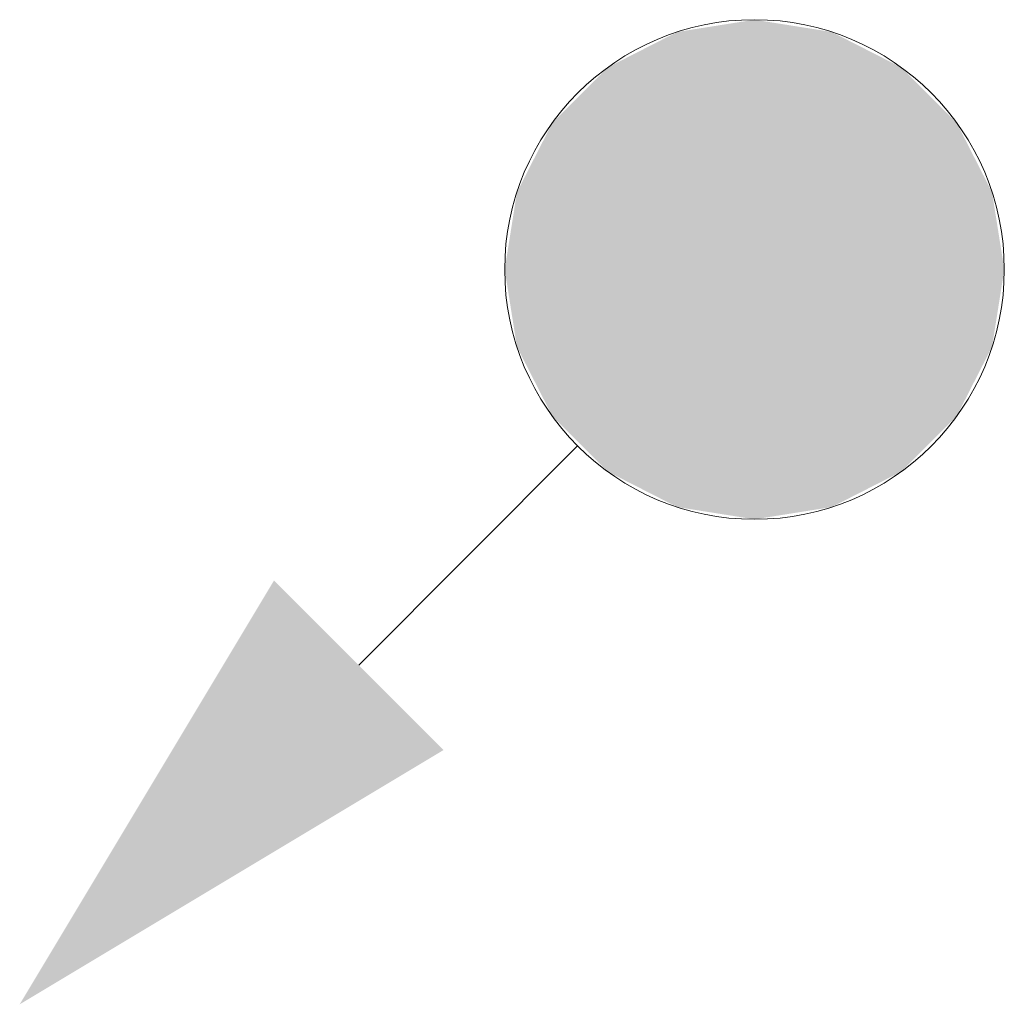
# Model space of a CAD drawing. Header units: millimetres. Extents: x 63 to 49372, y -17231 to 138.
# Tile 4 of 5: x 42399 to 42645, y -11535 to -11289. Entities that reach past the tile are written whole.
import ezdxf

# ---------------------------------------------------------------- set-up
doc = ezdxf.new("R2010")
doc.units = ezdxf.units.MM
doc.layers.add('Dešťová voda', color=7, linetype='Continuous')

# ---------------------------------------------------------------- blocks, each defined once
blk = doc.blocks.new('Začátek potrubí-PipeStart Dešťová voda D125-ID-45-8-29-286')
at = {"layer": 'Dešťová voda', "lineweight": 5}
for points in [[(62.5, 0), (59.44, 19.31), (50.56, 36.74), (36.74, 50.56), (19.31, 59.44), (0, 62.5), (-19.31, 59.44), (-36.74, 50.56), (-50.56, 36.74), (-59.44, 19.31), (-62.5, 0), (-59.44, -19.31), (-50.56, -36.74), (-36.74, -50.56), (-19.31, -59.44), (0, -62.5), (19.31, -59.44), (36.74, -50.56), (50.56, -36.74), (59.44, -19.31)], [(-183.85, -183.85), (-120.21, -77.78), (-77.78, -120.21)]]:
    blk.add_hatch(color=174, dxfattribs=at).paths.add_polyline_path(points)
at = {"layer": 'Dešťová voda', "color": 174, "lineweight": 5}
blk.add_line((-98.99, -98.99), (-44.26, -44.12), dxfattribs=at)
blk = doc.blocks.new('Konec potrubí-PipeEnd Dešťová voda D125-ID-45-8-29-313')
at = {"layer": 'Dešťová voda', "color": 174, "lineweight": 5}
blk.add_circle((0, 0), 62.5, dxfattribs=at)

msp = doc.modelspace()

# ---------------------------------------------------------------- block references
at = {"layer": 'Dešťová voda', "color": 174, "lineweight": 5}
for name in ['Začátek potrubí-PipeStart Dešťová voda D125-ID-45-8-29-286', 'Konec potrubí-PipeEnd Dešťová voda D125-ID-45-8-29-313']:
    msp.add_blockref(name, (42582.5, -11351.19), dxfattribs=at)

doc.saveas('drawing.dxf')
